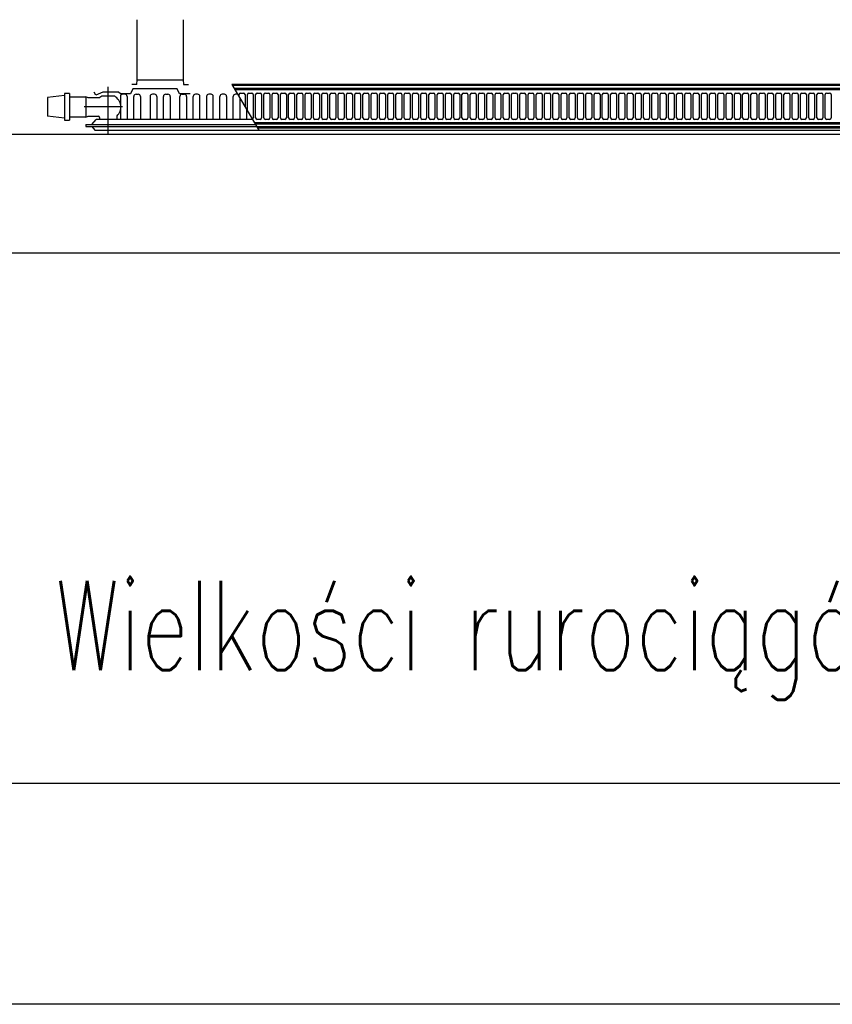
# Model space of a CAD drawing. Header units: centimetres. Extents: x 16800 to 40740, y -5708 to 2993.
# Tile 17 of 34: x 32527 to 32691, y -4841 to -4642. Entities that reach past the tile are written whole.
import ezdxf

# ---------------------------------------------------------------- set-up
doc = ezdxf.new("R2010")
doc.units = ezdxf.units.CM
doc.header["$MEASUREMENT"] = 0
for name, color, linetype in [('_MB_grzejniki', 7, 'Continuous'), ('KS_CO_OPIS_1', 7, 'Continuous'), ('KS_CO_OPIS_2', 52, 'Continuous'), ('KS_ODNOSNIK_PODLOGA', 253, 'Continuous')]:
    doc.layers.add(name, color=color, linetype=linetype)
doc.styles.add('K_rom07', font='romans.shx', dxfattribs={"width": 0.7})

msp = doc.modelspace()

# ---------------------------------------------------------------- linework, layer by layer
at = {"layer": '_MB_grzejniki', "color": 0}
for p, q in [((32536.128, -4657.051), (32536.128, -4662.485)), ((32537.084, -4657.051), (32536.128, -4657.051)), ((32537.084, -4657.051), (32537.084, -4662.485)), ((32542.446, -4657.425), (32542.093, -4656.779)), ((32543.831, -4656.779), (32542.446, -4657.425)), ((32547.012, -4656.779), (32543.831, -4656.779)), ((32544.907, -4665.14), (32544.907, -4655.742)), ((32547.427, -4657.154), (32547.012, -4656.779)), ((32549.89, -4656.156), (32549.428, -4657.154)), ((32558.823, -4656.156), (32549.89, -4656.156)), ((32559.286, -4657.154), (32558.823, -4656.156)), ((32569.885, -4655.286), (32575.358, -4664.444)), ((32775.277, -4655.286), (32569.885, -4655.286)), ((32775.277, -4655.481), (32570.001, -4655.481)), ((32570.315, -4656.006), (32775.202, -4656.006)), ((32570.477, -4656.277), (32774.902, -4656.277)), ((32571.653, -4656.979), (32572.253, -4656.979)), ((32573.319, -4656.979), (32573.919, -4656.979)), ((32574.986, -4656.979), (32575.586, -4656.979)), ((32576.653, -4656.979), (32577.253, -4656.979)), ((32578.319, -4656.979), (32578.919, -4656.979)), ((32579.986, -4656.979), (32580.586, -4656.979)), ((32581.653, -4656.979), (32582.253, -4656.979)), ((32583.319, -4656.979), (32583.919, -4656.979)), ((32584.986, -4656.979), (32585.586, -4656.979)), ((32586.653, -4656.979), (32587.253, -4656.979)), ((32588.319, -4656.979), (32588.919, -4656.979)), ((32589.986, -4656.979), (32590.586, -4656.979)), ((32591.653, -4656.979), (32592.253, -4656.979)), ((32593.319, -4656.979), (32593.919, -4656.979)), ((32594.986, -4656.979), (32595.586, -4656.979)), ((32596.653, -4656.979), (32597.253, -4656.979)), ((32598.319, -4656.979), (32598.919, -4656.979)), ((32599.986, -4656.979), (32600.586, -4656.979)), ((32601.653, -4656.979), (32602.253, -4656.979)), ((32603.319, -4656.979), (32603.919, -4656.979)), ((32604.986, -4656.979), (32605.586, -4656.979)), ((32606.653, -4656.979), (32607.253, -4656.979)), ((32608.319, -4656.979), (32608.919, -4656.979)), ((32609.986, -4656.979), (32610.586, -4656.979)), ((32611.653, -4656.979), (32612.253, -4656.979)), ((32613.319, -4656.979), (32613.919, -4656.979)), ((32614.986, -4656.979), (32615.586, -4656.979)), ((32616.653, -4656.979), (32617.253, -4656.979)), ((32618.319, -4656.979), (32618.919, -4656.979)), ((32619.986, -4656.979), (32620.586, -4656.979)), ((32621.653, -4656.979), (32622.253, -4656.979)), ((32623.319, -4656.979), (32623.919, -4656.979)), ((32624.986, -4656.979), (32625.586, -4656.979)), ((32626.653, -4656.979), (32627.253, -4656.979)), ((32628.319, -4656.979), (32628.919, -4656.979)), ((32629.986, -4656.979), (32630.586, -4656.979)), ((32631.653, -4656.979), (32632.253, -4656.979)), ((32633.319, -4656.979), (32633.919, -4656.979)), ((32634.986, -4656.979), (32635.586, -4656.979)), ((32636.653, -4656.979), (32637.253, -4656.979)), ((32638.319, -4656.979), (32638.919, -4656.979)), ((32639.986, -4656.979), (32640.586, -4656.979)), ((32641.653, -4656.979), (32642.253, -4656.979)), ((32643.319, -4656.979), (32643.919, -4656.979)), ((32644.986, -4656.979), (32645.586, -4656.979)), ((32646.653, -4656.979), (32647.253, -4656.979)), ((32648.319, -4656.979), (32648.919, -4656.979)), ((32649.986, -4656.979), (32650.586, -4656.979)), ((32651.653, -4656.979), (32652.253, -4656.979)), ((32653.319, -4656.979), (32653.919, -4656.979)), ((32654.986, -4656.979), (32655.586, -4656.979)), ((32656.653, -4656.979), (32657.253, -4656.979)), ((32658.319, -4656.979), (32658.919, -4656.979)), ((32659.986, -4656.979), (32660.586, -4656.979)), ((32661.653, -4656.979), (32662.253, -4656.979)), ((32663.319, -4656.979), (32663.919, -4656.979)), ((32664.986, -4656.979), (32665.586, -4656.979)), ((32666.653, -4656.979), (32667.253, -4656.979)), ((32668.319, -4656.979), (32668.919, -4656.979)), ((32669.986, -4656.979), (32670.586, -4656.979)), ((32671.653, -4656.979), (32672.253, -4656.979)), ((32673.319, -4656.979), (32673.919, -4656.979)), ((32674.986, -4656.979), (32675.586, -4656.979)), ((32676.653, -4656.979), (32677.253, -4656.979)), ((32678.319, -4656.979), (32678.919, -4656.979)), ((32679.986, -4656.979), (32680.586, -4656.979)), ((32681.653, -4656.979), (32682.253, -4656.979)), ((32683.319, -4656.979), (32683.919, -4656.979)), ((32684.986, -4656.979), (32685.586, -4656.979)), ((32686.653, -4656.979), (32687.253, -4656.979)), ((32688.319, -4656.979), (32688.919, -4656.979)), ((32689.986, -4656.979), (32690.586, -4656.979)), ((32536.128, -4657.508), (32532.65, -4657.909)), ((32532.65, -4657.909), (32532.65, -4661.679)), ((32537.084, -4657.769), (32540.407, -4657.769)), ((32540.857, -4657.919), (32540.407, -4657.769)), ((32540.407, -4657.769), (32540.407, -4661.819)), ((32543.093, -4657.919), (32540.857, -4657.919)), ((32546.238, -4657.619), (32543.576, -4657.619)), ((32547.382, -4657.656), (32547.382, -4658.144)), ((32547.382, -4658.144), (32547.382, -4662.344)), ((32549.428, -4657.154), (32547.427, -4657.154)), ((32548.282, -4657.206), (32547.832, -4657.206)), ((32548.732, -4657.656), (32548.732, -4658.144)), ((32548.732, -4658.144), (32548.732, -4662.344)), ((32550.082, -4658.144), (32550.082, -4657.656)), ((32550.082, -4662.344), (32550.082, -4658.144)), ((32550.532, -4657.206), (32550.982, -4657.206)), ((32551.432, -4657.656), (32551.432, -4658.144)), ((32551.432, -4658.144), (32551.432, -4662.344)), ((32553.382, -4657.656), (32553.382, -4658.144)), ((32553.382, -4658.144), (32553.382, -4662.344)), ((32554.282, -4657.206), (32553.832, -4657.206)), ((32554.732, -4657.656), (32554.732, -4662.344)), ((32556.082, -4662.344), (32556.082, -4657.656)), ((32556.532, -4657.206), (32556.982, -4657.206)), ((32557.432, -4657.656), (32557.432, -4662.344)), ((32561.482, -4657.154), (32559.286, -4657.154)), ((32559.382, -4662.344), (32559.382, -4657.656)), ((32559.832, -4657.206), (32560.282, -4657.206)), ((32560.732, -4657.656), (32560.732, -4662.344)), ((32562.082, -4662.344), (32562.082, -4657.656)), ((32562.982, -4657.206), (32562.532, -4657.206)), ((32563.432, -4662.344), (32563.432, -4657.656)), ((32563.432, -4662.344), (32563.432, -4657.656)), ((32564.782, -4657.656), (32564.782, -4662.344)), ((32565.682, -4657.206), (32565.232, -4657.206)), ((32566.132, -4662.344), (32566.132, -4657.656)), ((32567.482, -4662.344), (32567.482, -4657.656)), ((32567.482, -4662.344), (32567.482, -4657.656)), ((32568.382, -4657.206), (32567.932, -4657.206)), ((32568.832, -4657.656), (32568.832, -4662.344)), ((32570.182, -4662.344), (32570.182, -4657.656)), ((32571.033, -4657.206), (32570.632, -4657.206)), ((32571.353, -4657.742), (32571.353, -4657.279)), ((32571.532, -4662.344), (32571.532, -4658.042)), ((32572.553, -4657.279), (32572.553, -4659.75)), ((32573.019, -4660.531), (32573.019, -4657.279)), ((32574.219, -4657.279), (32574.219, -4662.009)), ((32574.686, -4662.009), (32574.686, -4657.279)), ((32575.886, -4657.279), (32575.886, -4662.009)), ((32576.353, -4662.009), (32576.353, -4657.279)), ((32577.553, -4657.279), (32577.553, -4662.009)), ((32578.019, -4662.009), (32578.019, -4657.279)), ((32579.219, -4657.279), (32579.219, -4662.009)), ((32579.686, -4662.009), (32579.686, -4657.279)), ((32580.886, -4657.279), (32580.886, -4662.009)), ((32581.353, -4662.009), (32581.353, -4657.279)), ((32582.553, -4657.279), (32582.553, -4662.009)), ((32583.019, -4662.009), (32583.019, -4657.279)), ((32584.219, -4657.279), (32584.219, -4662.009)), ((32584.686, -4662.009), (32584.686, -4657.279)), ((32585.886, -4657.279), (32585.886, -4662.009)), ((32586.353, -4662.009), (32586.353, -4657.279)), ((32587.553, -4657.279), (32587.553, -4662.009)), ((32588.019, -4662.009), (32588.019, -4657.279)), ((32589.219, -4657.279), (32589.219, -4662.009)), ((32589.686, -4662.009), (32589.686, -4657.279)), ((32590.886, -4657.279), (32590.886, -4662.009)), ((32591.353, -4662.009), (32591.353, -4657.279)), ((32592.553, -4657.279), (32592.553, -4662.009)), ((32593.019, -4662.009), (32593.019, -4657.279)), ((32594.219, -4657.279), (32594.219, -4662.009)), ((32594.686, -4662.009), (32594.686, -4657.279)), ((32595.886, -4657.279), (32595.886, -4662.009)), ((32596.353, -4662.009), (32596.353, -4657.279)), ((32597.553, -4657.279), (32597.553, -4662.009)), ((32598.019, -4662.009), (32598.019, -4657.279)), ((32599.219, -4657.279), (32599.219, -4662.009)), ((32599.686, -4662.009), (32599.686, -4657.279)), ((32600.886, -4657.279), (32600.886, -4662.009)), ((32601.353, -4662.009), (32601.353, -4657.279)), ((32602.553, -4657.279), (32602.553, -4662.009)), ((32603.019, -4662.009), (32603.019, -4657.279)), ((32604.219, -4657.279), (32604.219, -4662.009)), ((32604.686, -4662.009), (32604.686, -4657.279)), ((32605.886, -4657.279), (32605.886, -4662.009)), ((32606.353, -4662.009), (32606.353, -4657.279)), ((32607.553, -4657.279), (32607.553, -4662.009)), ((32608.019, -4662.009), (32608.019, -4657.279)), ((32609.219, -4657.279), (32609.219, -4662.009)), ((32609.686, -4662.009), (32609.686, -4657.279)), ((32610.886, -4657.279), (32610.886, -4662.009)), ((32611.353, -4662.009), (32611.353, -4657.279)), ((32612.553, -4657.279), (32612.553, -4662.009)), ((32613.019, -4662.009), (32613.019, -4657.279)), ((32614.219, -4657.279), (32614.219, -4662.009)), ((32614.686, -4662.009), (32614.686, -4657.279)), ((32615.886, -4657.279), (32615.886, -4662.009)), ((32616.353, -4662.009), (32616.353, -4657.279)), ((32617.553, -4657.279), (32617.553, -4662.009)), ((32618.019, -4662.009), (32618.019, -4657.279)), ((32619.219, -4657.279), (32619.219, -4662.009)), ((32619.686, -4662.009), (32619.686, -4657.279)), ((32620.886, -4657.279), (32620.886, -4662.009)), ((32621.353, -4662.009), (32621.353, -4657.279)), ((32622.553, -4657.279), (32622.553, -4662.009)), ((32623.019, -4662.009), (32623.019, -4657.279)), ((32624.219, -4657.279), (32624.219, -4662.009)), ((32624.686, -4662.009), (32624.686, -4657.279)), ((32625.886, -4657.279), (32625.886, -4662.009)), ((32626.353, -4662.009), (32626.353, -4657.279)), ((32627.553, -4657.279), (32627.553, -4662.009)), ((32628.019, -4662.009), (32628.019, -4657.279)), ((32629.219, -4657.279), (32629.219, -4662.009)), ((32629.686, -4662.009), (32629.686, -4657.279)), ((32630.886, -4657.279), (32630.886, -4662.009)), ((32631.353, -4662.009), (32631.353, -4657.279)), ((32632.553, -4657.279), (32632.553, -4662.009)), ((32633.019, -4662.009), (32633.019, -4657.279)), ((32634.219, -4657.279), (32634.219, -4662.009)), ((32634.686, -4662.009), (32634.686, -4657.279)), ((32635.886, -4657.279), (32635.886, -4662.009)), ((32636.353, -4662.009), (32636.353, -4657.279)), ((32637.553, -4657.279), (32637.553, -4662.009)), ((32638.019, -4662.009), (32638.019, -4657.279)), ((32639.219, -4657.279), (32639.219, -4662.009)), ((32639.686, -4662.009), (32639.686, -4657.279)), ((32640.886, -4657.279), (32640.886, -4662.009)), ((32641.353, -4662.009), (32641.353, -4657.279)), ((32642.553, -4657.279), (32642.553, -4662.009)), ((32643.019, -4662.009), (32643.019, -4657.279)), ((32644.219, -4657.279), (32644.219, -4662.009)), ((32644.686, -4662.009), (32644.686, -4657.279)), ((32645.886, -4657.279), (32645.886, -4662.009)), ((32646.353, -4662.009), (32646.353, -4657.279)), ((32647.553, -4657.279), (32647.553, -4662.009)), ((32648.019, -4662.009), (32648.019, -4657.279)), ((32649.219, -4657.279), (32649.219, -4662.009)), ((32649.686, -4662.009), (32649.686, -4657.279)), ((32650.886, -4657.279), (32650.886, -4662.009)), ((32651.353, -4662.009), (32651.353, -4657.279)), ((32652.553, -4657.279), (32652.553, -4662.009)), ((32653.019, -4662.009), (32653.019, -4657.279)), ((32654.219, -4657.279), (32654.219, -4662.009)), ((32654.686, -4662.009), (32654.686, -4657.279)), ((32655.886, -4657.279), (32655.886, -4662.009)), ((32656.353, -4662.009), (32656.353, -4657.279)), ((32657.553, -4657.279), (32657.553, -4662.009)), ((32658.019, -4662.009), (32658.019, -4657.279)), ((32659.219, -4657.279), (32659.219, -4662.009)), ((32659.686, -4662.009), (32659.686, -4657.279)), ((32660.886, -4657.279), (32660.886, -4662.009)), ((32661.353, -4662.009), (32661.353, -4657.279)), ((32662.553, -4657.279), (32662.553, -4662.009)), ((32663.019, -4662.009), (32663.019, -4657.279)), ((32664.219, -4657.279), (32664.219, -4662.009)), ((32664.686, -4662.009), (32664.686, -4657.279)), ((32665.886, -4657.279), (32665.886, -4662.009)), ((32666.353, -4662.009), (32666.353, -4657.279)), ((32667.553, -4657.279), (32667.553, -4662.009)), ((32668.019, -4662.009), (32668.019, -4657.279)), ((32669.219, -4657.279), (32669.219, -4662.009)), ((32669.686, -4662.009), (32669.686, -4657.279)), ((32670.886, -4657.279), (32670.886, -4662.009)), ((32671.353, -4662.009), (32671.353, -4657.279)), ((32672.553, -4657.279), (32672.553, -4662.009)), ((32673.019, -4662.009), (32673.019, -4657.279)), ((32674.219, -4657.279), (32674.219, -4662.009)), ((32674.686, -4662.009), (32674.686, -4657.279)), ((32675.886, -4657.279), (32675.886, -4662.009)), ((32676.353, -4662.009), (32676.353, -4657.279)), ((32677.553, -4657.279), (32677.553, -4662.009)), ((32678.019, -4662.009), (32678.019, -4657.279)), ((32679.219, -4657.279), (32679.219, -4662.009)), ((32679.686, -4662.009), (32679.686, -4657.279)), ((32680.886, -4657.279), (32680.886, -4662.009)), ((32681.353, -4662.009), (32681.353, -4657.279)), ((32682.553, -4657.279), (32682.553, -4662.009)), ((32683.019, -4662.009), (32683.019, -4657.279)), ((32684.219, -4657.279), (32684.219, -4662.009)), ((32684.686, -4662.009), (32684.686, -4657.279)), ((32685.886, -4657.279), (32685.886, -4662.009)), ((32686.353, -4662.009), (32686.353, -4657.279)), ((32687.553, -4657.279), (32687.553, -4662.009)), ((32688.019, -4662.009), (32688.019, -4657.279)), ((32689.219, -4657.279), (32689.219, -4662.009)), ((32689.686, -4662.009), (32689.686, -4657.279)), ((32690.886, -4657.279), (32690.886, -4662.009)), ((32547.816, -4659.794), (32540.094, -4659.794)), ((32572.882, -4662.344), (32572.882, -4660.301)), ((32536.128, -4662.08), (32532.65, -4661.679)), ((32536.128, -4662.485), (32537.084, -4662.485)), ((32540.407, -4661.819), (32537.084, -4661.819)), ((32540.407, -4661.819), (32540.857, -4661.669)), ((32540.857, -4661.669), (32542.957, -4661.669)), ((32541.607, -4663.356), (32542.507, -4662.344)), ((32541.607, -4663.356), (32542.507, -4662.344)), ((32574.103, -4662.344), (32542.507, -4662.344)), ((32543.182, -4661.894), (32543.182, -4662.344)), ((32546.632, -4661.768), (32546.632, -4662.344)), ((32774.902, -4663.011), (32574.502, -4663.011)), ((32575.586, -4662.309), (32574.986, -4662.309)), ((32577.253, -4662.309), (32576.653, -4662.309)), ((32578.919, -4662.309), (32578.319, -4662.309)), ((32580.586, -4662.309), (32579.986, -4662.309)), ((32582.253, -4662.309), (32581.653, -4662.309)), ((32583.919, -4662.309), (32583.319, -4662.309)), ((32585.586, -4662.309), (32584.986, -4662.309)), ((32587.253, -4662.309), (32586.653, -4662.309)), ((32588.919, -4662.309), (32588.319, -4662.309)), ((32590.586, -4662.309), (32589.986, -4662.309)), ((32592.253, -4662.309), (32591.653, -4662.309)), ((32593.919, -4662.309), (32593.319, -4662.309)), ((32595.586, -4662.309), (32594.986, -4662.309)), ((32597.253, -4662.309), (32596.653, -4662.309)), ((32598.919, -4662.309), (32598.319, -4662.309)), ((32600.586, -4662.309), (32599.986, -4662.309)), ((32602.253, -4662.309), (32601.653, -4662.309)), ((32603.919, -4662.309), (32603.319, -4662.309)), ((32605.586, -4662.309), (32604.986, -4662.309)), ((32607.253, -4662.309), (32606.653, -4662.309)), ((32608.919, -4662.309), (32608.319, -4662.309)), ((32610.586, -4662.309), (32609.986, -4662.309)), ((32612.253, -4662.309), (32611.653, -4662.309)), ((32613.919, -4662.309), (32613.319, -4662.309)), ((32615.586, -4662.309), (32614.986, -4662.309)), ((32617.253, -4662.309), (32616.653, -4662.309)), ((32618.919, -4662.309), (32618.319, -4662.309)), ((32620.586, -4662.309), (32619.986, -4662.309)), ((32622.253, -4662.309), (32621.653, -4662.309)), ((32623.919, -4662.309), (32623.319, -4662.309)), ((32625.586, -4662.309), (32624.986, -4662.309)), ((32627.253, -4662.309), (32626.653, -4662.309)), ((32628.919, -4662.309), (32628.319, -4662.309)), ((32630.586, -4662.309), (32629.986, -4662.309)), ((32632.253, -4662.309), (32631.653, -4662.309)), ((32633.919, -4662.309), (32633.319, -4662.309)), ((32635.586, -4662.309), (32634.986, -4662.309)), ((32637.253, -4662.309), (32636.653, -4662.309)), ((32638.919, -4662.309), (32638.319, -4662.309)), ((32640.586, -4662.309), (32639.986, -4662.309)), ((32642.253, -4662.309), (32641.653, -4662.309)), ((32643.919, -4662.309), (32643.319, -4662.309)), ((32645.586, -4662.309), (32644.986, -4662.309)), ((32647.253, -4662.309), (32646.653, -4662.309)), ((32648.919, -4662.309), (32648.319, -4662.309)), ((32650.586, -4662.309), (32649.986, -4662.309)), ((32652.253, -4662.309), (32651.653, -4662.309)), ((32653.919, -4662.309), (32653.319, -4662.309)), ((32655.586, -4662.309), (32654.986, -4662.309)), ((32657.253, -4662.309), (32656.653, -4662.309)), ((32658.919, -4662.309), (32658.319, -4662.309)), ((32660.586, -4662.309), (32659.986, -4662.309)), ((32662.253, -4662.309), (32661.653, -4662.309)), ((32663.919, -4662.309), (32663.319, -4662.309)), ((32665.586, -4662.309), (32664.986, -4662.309)), ((32667.253, -4662.309), (32666.653, -4662.309)), ((32668.919, -4662.309), (32668.319, -4662.309)), ((32670.586, -4662.309), (32669.986, -4662.309)), ((32672.253, -4662.309), (32671.653, -4662.309)), ((32673.919, -4662.309), (32673.319, -4662.309)), ((32675.586, -4662.309), (32674.986, -4662.309)), ((32677.253, -4662.309), (32676.653, -4662.309)), ((32678.919, -4662.309), (32678.319, -4662.309)), ((32680.586, -4662.309), (32679.986, -4662.309)), ((32682.253, -4662.309), (32681.653, -4662.309)), ((32683.919, -4662.309), (32683.319, -4662.309)), ((32685.586, -4662.309), (32684.986, -4662.309)), ((32687.253, -4662.309), (32686.653, -4662.309)), ((32688.919, -4662.309), (32688.319, -4662.309)), ((32690.586, -4662.309), (32689.986, -4662.309)), ((32540.407, -4663.356), (32540.407, -4663.731)), ((32540.407, -4663.356), (32574.708, -4663.356)), ((32540.407, -4663.356), (32540.407, -4663.731)), ((32540.407, -4663.731), (32574.932, -4663.731)), ((32541.607, -4663.731), (32542.207, -4664.444)), ((32541.607, -4663.731), (32542.207, -4664.444)), ((32542.207, -4664.444), (32575.358, -4664.444)), ((32775.202, -4663.281), (32574.663, -4663.281)), ((32775.277, -4663.806), (32574.977, -4663.806)), ((32575.094, -4664.001), (32775.277, -4664.001)), ((32575.358, -4664.444), (32778.487, -4664.444))]:
    msp.add_line(p, q, dxfattribs=at)
for centre, radius, start, end in [((32571.653, -4657.279), 0.3, 90, 180), ((32572.253, -4657.279), 0.3, 0, 90), ((32573.319, -4657.279), 0.3, 90, 180), ((32573.919, -4657.279), 0.3, 0, 90), ((32574.986, -4657.279), 0.3, 90, 180), ((32575.586, -4657.279), 0.3, 0, 90), ((32576.653, -4657.279), 0.3, 90, 180), ((32577.253, -4657.279), 0.3, 0, 90), ((32578.319, -4657.279), 0.3, 90, 180), ((32578.919, -4657.279), 0.3, 0, 90), ((32579.986, -4657.279), 0.3, 90, 180), ((32580.586, -4657.279), 0.3, 0, 90), ((32581.653, -4657.279), 0.3, 90, 180), ((32582.253, -4657.279), 0.3, 0, 90), ((32583.319, -4657.279), 0.3, 90, 180), ((32583.919, -4657.279), 0.3, 0, 90), ((32584.986, -4657.279), 0.3, 90, 180), ((32585.586, -4657.279), 0.3, 0, 90), ((32586.653, -4657.279), 0.3, 90, 180), ((32587.253, -4657.279), 0.3, 0, 90), ((32588.319, -4657.279), 0.3, 90, 180), ((32588.919, -4657.279), 0.3, 0, 90), ((32589.986, -4657.279), 0.3, 90, 180), ((32590.586, -4657.279), 0.3, 0, 90), ((32591.653, -4657.279), 0.3, 90, 180), ((32592.253, -4657.279), 0.3, 0, 90), ((32593.319, -4657.279), 0.3, 90, 180), ((32593.919, -4657.279), 0.3, 0, 90), ((32594.986, -4657.279), 0.3, 90, 180), ((32595.586, -4657.279), 0.3, 0, 90), ((32596.653, -4657.279), 0.3, 90, 180), ((32597.253, -4657.279), 0.3, 0, 90), ((32598.319, -4657.279), 0.3, 90, 180), ((32598.919, -4657.279), 0.3, 0, 90), ((32599.986, -4657.279), 0.3, 90, 180), ((32600.586, -4657.279), 0.3, 0, 90), ((32601.653, -4657.279), 0.3, 90, 180), ((32602.253, -4657.279), 0.3, 0, 90), ((32603.319, -4657.279), 0.3, 90, 180), ((32603.919, -4657.279), 0.3, 0, 90), ((32604.986, -4657.279), 0.3, 90, 180), ((32605.586, -4657.279), 0.3, 0, 90), ((32606.653, -4657.279), 0.3, 90, 180), ((32607.253, -4657.279), 0.3, 0, 90), ((32608.319, -4657.279), 0.3, 90, 180), ((32608.919, -4657.279), 0.3, 0, 90), ((32609.986, -4657.279), 0.3, 90, 180), ((32610.586, -4657.279), 0.3, 0, 90), ((32611.653, -4657.279), 0.3, 90, 180), ((32612.253, -4657.279), 0.3, 0, 90), ((32613.319, -4657.279), 0.3, 90, 180), ((32613.919, -4657.279), 0.3, 0, 90), ((32614.986, -4657.279), 0.3, 90, 180), ((32615.586, -4657.279), 0.3, 0, 90), ((32616.653, -4657.279), 0.3, 90, 180), ((32617.253, -4657.279), 0.3, 0, 90), ((32618.319, -4657.279), 0.3, 90, 180), ((32618.919, -4657.279), 0.3, 0, 90), ((32619.986, -4657.279), 0.3, 90, 180), ((32620.586, -4657.279), 0.3, 0, 90), ((32621.653, -4657.279), 0.3, 90, 180), ((32622.253, -4657.279), 0.3, 0, 90), ((32623.319, -4657.279), 0.3, 90, 180), ((32623.919, -4657.279), 0.3, 0, 90), ((32624.986, -4657.279), 0.3, 90, 180), ((32625.586, -4657.279), 0.3, 0, 90), ((32626.653, -4657.279), 0.3, 90, 180), ((32627.253, -4657.279), 0.3, 0, 90), ((32628.319, -4657.279), 0.3, 90, 180), ((32628.919, -4657.279), 0.3, 0, 90), ((32629.986, -4657.279), 0.3, 90, 180), ((32630.586, -4657.279), 0.3, 0, 90), ((32631.653, -4657.279), 0.3, 90, 180), ((32632.253, -4657.279), 0.3, 0, 90), ((32633.319, -4657.279), 0.3, 90, 180), ((32633.919, -4657.279), 0.3, 0, 90), ((32634.986, -4657.279), 0.3, 90, 180), ((32635.586, -4657.279), 0.3, 0, 90), ((32636.653, -4657.279), 0.3, 90, 180), ((32637.253, -4657.279), 0.3, 0, 90), ((32638.319, -4657.279), 0.3, 90, 180), ((32638.919, -4657.279), 0.3, 0, 90), ((32639.986, -4657.279), 0.3, 90, 180), ((32640.586, -4657.279), 0.3, 0, 90), ((32641.653, -4657.279), 0.3, 90, 180), ((32642.253, -4657.279), 0.3, 0, 90), ((32643.319, -4657.279), 0.3, 90, 180), ((32643.919, -4657.279), 0.3, 0, 90), ((32644.986, -4657.279), 0.3, 90, 180), ((32645.586, -4657.279), 0.3, 0, 90), ((32646.653, -4657.279), 0.3, 90, 180), ((32647.253, -4657.279), 0.3, 0, 90), ((32648.319, -4657.279), 0.3, 90, 180), ((32648.919, -4657.279), 0.3, 0, 90), ((32649.986, -4657.279), 0.3, 90, 180), ((32650.586, -4657.279), 0.3, 0, 90), ((32651.653, -4657.279), 0.3, 90, 180), ((32652.253, -4657.279), 0.3, 0, 90), ((32653.319, -4657.279), 0.3, 90, 180), ((32653.919, -4657.279), 0.3, 0, 90), ((32654.986, -4657.279), 0.3, 90, 180), ((32655.586, -4657.279), 0.3, 0, 90), ((32656.653, -4657.279), 0.3, 90, 180), ((32657.253, -4657.279), 0.3, 0, 90), ((32658.319, -4657.279), 0.3, 90, 180), ((32658.919, -4657.279), 0.3, 0, 90), ((32659.986, -4657.279), 0.3, 90, 180), ((32660.586, -4657.279), 0.3, 0, 90), ((32661.653, -4657.279), 0.3, 90, 180), ((32662.253, -4657.279), 0.3, 0, 90), ((32663.319, -4657.279), 0.3, 90, 180), ((32663.919, -4657.279), 0.3, 0, 90), ((32664.986, -4657.279), 0.3, 90, 180), ((32665.586, -4657.279), 0.3, 0, 90), ((32666.653, -4657.279), 0.3, 90, 180), ((32667.253, -4657.279), 0.3, 0, 90), ((32668.319, -4657.279), 0.3, 90, 180), ((32668.919, -4657.279), 0.3, 0, 90), ((32669.986, -4657.279), 0.3, 90, 180), ((32670.586, -4657.279), 0.3, 0, 90), ((32671.653, -4657.279), 0.3, 90, 180), ((32672.253, -4657.279), 0.3, 0, 90), ((32673.319, -4657.279), 0.3, 90, 180), ((32673.919, -4657.279), 0.3, 0, 90), ((32674.986, -4657.279), 0.3, 90, 180), ((32675.586, -4657.279), 0.3, 0, 90), ((32676.653, -4657.279), 0.3, 90, 180), ((32677.253, -4657.279), 0.3, 0, 90), ((32678.319, -4657.279), 0.3, 90, 180), ((32678.919, -4657.279), 0.3, 0, 90), ((32679.986, -4657.279), 0.3, 90, 180), ((32680.586, -4657.279), 0.3, 0, 90), ((32681.653, -4657.279), 0.3, 90, 180), ((32682.253, -4657.279), 0.3, 0, 90), ((32683.319, -4657.279), 0.3, 90, 180), ((32683.919, -4657.279), 0.3, 0, 90), ((32684.986, -4657.279), 0.3, 90, 180), ((32685.586, -4657.279), 0.3, 0, 90), ((32686.653, -4657.279), 0.3, 90, 180), ((32687.253, -4657.279), 0.3, 0, 90), ((32688.319, -4657.279), 0.3, 90, 180), ((32688.919, -4657.279), 0.3, 0, 90), ((32689.986, -4657.279), 0.3, 90, 180), ((32690.586, -4657.279), 0.3, 0, 90), ((32543.093, -4657.694), 0.225, 270, 310.82089), ((32544.907, -4659.794), 2.55, 121.46698, 130.82089), ((32544.907, -4659.794), 2.55, 314.64425, 58.53302), ((32547.832, -4657.656), 0.45, 90, 180), ((32548.282, -4657.656), 0.45, 0, 90), ((32550.532, -4657.656), 0.45, 90, 180), ((32550.982, -4657.656), 0.45, 0, 90), ((32553.832, -4657.656), 0.45, 90, 180), ((32554.282, -4657.656), 0.45, 0, 90), ((32556.532, -4657.656), 0.45, 90, 180), ((32556.982, -4657.656), 0.45, 0, 90), ((32559.832, -4657.656), 0.45, 90, 180), ((32560.282, -4657.656), 0.45, 0, 90), ((32562.532, -4657.656), 0.45, 90, 180), ((32562.982, -4657.656), 0.45, 0, 90), ((32565.232, -4657.656), 0.45, 90, 180), ((32565.682, -4657.656), 0.45, 0, 90), ((32567.932, -4657.656), 0.45, 90, 180), ((32568.382, -4657.656), 0.45, 0, 90), ((32570.632, -4657.656), 0.45, 90, 180), ((32542.957, -4661.894), 0.225, 0, 90), ((32546.857, -4661.768), 0.225, 134.64425, 180), ((32573.919, -4662.009), 0.3, 298.15257, 0), ((32574.986, -4662.009), 0.3, 180, 270), ((32575.586, -4662.009), 0.3, 270, 0), ((32576.653, -4662.009), 0.3, 180, 270), ((32577.253, -4662.009), 0.3, 270, 0), ((32578.319, -4662.009), 0.3, 180, 270), ((32578.919, -4662.009), 0.3, 270, 0), ((32579.986, -4662.009), 0.3, 180, 270), ((32580.586, -4662.009), 0.3, 270, 0), ((32581.653, -4662.009), 0.3, 180, 270), ((32582.253, -4662.009), 0.3, 270, 0), ((32583.319, -4662.009), 0.3, 180, 270), ((32583.919, -4662.009), 0.3, 270, 0), ((32584.986, -4662.009), 0.3, 180, 270), ((32585.586, -4662.009), 0.3, 270, 0), ((32586.653, -4662.009), 0.3, 180, 270), ((32587.253, -4662.009), 0.3, 270, 0), ((32588.319, -4662.009), 0.3, 180, 270), ((32588.919, -4662.009), 0.3, 270, 0), ((32589.986, -4662.009), 0.3, 180, 270), ((32590.586, -4662.009), 0.3, 270, 0), ((32591.653, -4662.009), 0.3, 180, 270), ((32592.253, -4662.009), 0.3, 270, 0), ((32593.319, -4662.009), 0.3, 180, 270), ((32593.919, -4662.009), 0.3, 270, 0), ((32594.986, -4662.009), 0.3, 180, 270), ((32595.586, -4662.009), 0.3, 270, 0), ((32596.653, -4662.009), 0.3, 180, 270), ((32597.253, -4662.009), 0.3, 270, 0), ((32598.319, -4662.009), 0.3, 180, 270), ((32598.919, -4662.009), 0.3, 270, 0), ((32599.986, -4662.009), 0.3, 180, 270), ((32600.586, -4662.009), 0.3, 270, 0), ((32601.653, -4662.009), 0.3, 180, 270), ((32602.253, -4662.009), 0.3, 270, 0), ((32603.319, -4662.009), 0.3, 180, 270), ((32603.919, -4662.009), 0.3, 270, 0), ((32604.986, -4662.009), 0.3, 180, 270), ((32605.586, -4662.009), 0.3, 270, 0), ((32606.653, -4662.009), 0.3, 180, 270), ((32607.253, -4662.009), 0.3, 270, 0), ((32608.319, -4662.009), 0.3, 180, 270), ((32608.919, -4662.009), 0.3, 270, 0), ((32609.986, -4662.009), 0.3, 180, 270), ((32610.586, -4662.009), 0.3, 270, 0), ((32611.653, -4662.009), 0.3, 180, 270), ((32612.253, -4662.009), 0.3, 270, 0), ((32613.319, -4662.009), 0.3, 180, 270), ((32613.919, -4662.009), 0.3, 270, 0), ((32614.986, -4662.009), 0.3, 180, 270), ((32615.586, -4662.009), 0.3, 270, 0), ((32616.653, -4662.009), 0.3, 180, 270), ((32617.253, -4662.009), 0.3, 270, 0), ((32618.319, -4662.009), 0.3, 180, 270), ((32618.919, -4662.009), 0.3, 270, 0), ((32619.986, -4662.009), 0.3, 180, 270), ((32620.586, -4662.009), 0.3, 270, 0), ((32621.653, -4662.009), 0.3, 180, 270), ((32622.253, -4662.009), 0.3, 270, 0), ((32623.319, -4662.009), 0.3, 180, 270), ((32623.919, -4662.009), 0.3, 270, 0), ((32624.986, -4662.009), 0.3, 180, 270), ((32625.586, -4662.009), 0.3, 270, 0), ((32626.653, -4662.009), 0.3, 180, 270), ((32627.253, -4662.009), 0.3, 270, 0), ((32628.319, -4662.009), 0.3, 180, 270), ((32628.919, -4662.009), 0.3, 270, 0), ((32629.986, -4662.009), 0.3, 180, 270), ((32630.586, -4662.009), 0.3, 270, 0), ((32631.653, -4662.009), 0.3, 180, 270), ((32632.253, -4662.009), 0.3, 270, 0), ((32633.319, -4662.009), 0.3, 180, 270), ((32633.919, -4662.009), 0.3, 270, 0), ((32634.986, -4662.009), 0.3, 180, 270), ((32635.586, -4662.009), 0.3, 270, 0), ((32636.653, -4662.009), 0.3, 180, 270), ((32637.253, -4662.009), 0.3, 270, 0), ((32638.319, -4662.009), 0.3, 180, 270), ((32638.919, -4662.009), 0.3, 270, 0), ((32639.986, -4662.009), 0.3, 180, 270), ((32640.586, -4662.009), 0.3, 270, 0), ((32641.653, -4662.009), 0.3, 180, 270), ((32642.253, -4662.009), 0.3, 270, 0), ((32643.319, -4662.009), 0.3, 180, 270), ((32643.919, -4662.009), 0.3, 270, 0), ((32644.986, -4662.009), 0.3, 180, 270), ((32645.586, -4662.009), 0.3, 270, 0), ((32646.653, -4662.009), 0.3, 180, 270), ((32647.253, -4662.009), 0.3, 270, 0), ((32648.319, -4662.009), 0.3, 180, 270), ((32648.919, -4662.009), 0.3, 270, 0), ((32649.986, -4662.009), 0.3, 180, 270), ((32650.586, -4662.009), 0.3, 270, 0), ((32651.653, -4662.009), 0.3, 180, 270), ((32652.253, -4662.009), 0.3, 270, 0), ((32653.319, -4662.009), 0.3, 180, 270), ((32653.919, -4662.009), 0.3, 270, 0), ((32654.986, -4662.009), 0.3, 180, 270), ((32655.586, -4662.009), 0.3, 270, 0), ((32656.653, -4662.009), 0.3, 180, 270), ((32657.253, -4662.009), 0.3, 270, 0), ((32658.319, -4662.009), 0.3, 180, 270), ((32658.919, -4662.009), 0.3, 270, 0), ((32659.986, -4662.009), 0.3, 180, 270), ((32660.586, -4662.009), 0.3, 270, 0), ((32661.653, -4662.009), 0.3, 180, 270), ((32662.253, -4662.009), 0.3, 270, 0), ((32663.319, -4662.009), 0.3, 180, 270), ((32663.919, -4662.009), 0.3, 270, 0), ((32664.986, -4662.009), 0.3, 180, 270), ((32665.586, -4662.009), 0.3, 270, 0), ((32666.653, -4662.009), 0.3, 180, 270), ((32667.253, -4662.009), 0.3, 270, 0), ((32668.319, -4662.009), 0.3, 180, 270), ((32668.919, -4662.009), 0.3, 270, 0), ((32669.986, -4662.009), 0.3, 180, 270), ((32670.586, -4662.009), 0.3, 270, 0), ((32671.653, -4662.009), 0.3, 180, 270), ((32672.253, -4662.009), 0.3, 270, 0), ((32673.319, -4662.009), 0.3, 180, 270), ((32673.919, -4662.009), 0.3, 270, 0), ((32674.986, -4662.009), 0.3, 180, 270), ((32675.586, -4662.009), 0.3, 270, 0), ((32676.653, -4662.009), 0.3, 180, 270), ((32677.253, -4662.009), 0.3, 270, 0), ((32678.319, -4662.009), 0.3, 180, 270), ((32678.919, -4662.009), 0.3, 270, 0), ((32679.986, -4662.009), 0.3, 180, 270), ((32680.586, -4662.009), 0.3, 270, 0), ((32681.653, -4662.009), 0.3, 180, 270), ((32682.253, -4662.009), 0.3, 270, 0), ((32683.319, -4662.009), 0.3, 180, 270), ((32683.919, -4662.009), 0.3, 270, 0), ((32684.986, -4662.009), 0.3, 180, 270), ((32685.586, -4662.009), 0.3, 270, 0), ((32686.653, -4662.009), 0.3, 180, 270), ((32687.253, -4662.009), 0.3, 270, 0), ((32688.319, -4662.009), 0.3, 180, 270), ((32688.919, -4662.009), 0.3, 270, 0), ((32689.986, -4662.009), 0.3, 180, 270), ((32690.586, -4662.009), 0.3, 270, 0)]:
    msp.add_arc(centre, radius, start, end, dxfattribs=at)
at = {"layer": 'KS_CO_OPIS_2'}
for p, q in [((32550.767, -4654.345), (32550.767, -4642.166)), ((32560.046, -4642.166), (32560.046, -4654.345))]:
    msp.add_line(p, q, dxfattribs=at)
at = {"layer": 'KS_CO_OPIS_2', "color": 0}
for p, q in [((32550.718, -4655.286), (32550.767, -4654.345)), ((32550.767, -4654.345), (32560.046, -4654.345)), ((32560.046, -4654.345), (32560.096, -4655.286)), ((32550.718, -4655.286), (32549.69, -4655.286)), ((32560.096, -4655.286), (32561.124, -4655.286))]:
    msp.add_line(p, q, dxfattribs=at)
at = {"layer": 'KS_ODNOSNIK_PODLOGA', "ltscale": 0.7}
for points in [[(33303.656, -4665.326), (32295.323, -4665.326)], [(33302.851, -4689.327), (32294.517, -4689.327)], [(33307.151, -4796.403), (32295.164, -4796.403)], [(33308.39, -4841.015), (32296.404, -4841.015)]]:
    msp.add_lwpolyline(points, dxfattribs=at)

# ---------------------------------------------------------------- texts
at = {"layer": 'KS_CO_OPIS_1', "lineweight": 20, "ltscale": 0.005, "insert": (32534.21, -4755.522), "char_height": 18, "width": 592.6079, "attachment_point": 1, "style": 'K_rom07'}
msp.add_mtext('Wielkości rurociągów z rur stalowych zewn. ocynkowanych ', dxfattribs=at)

doc.saveas('drawing.dxf')
